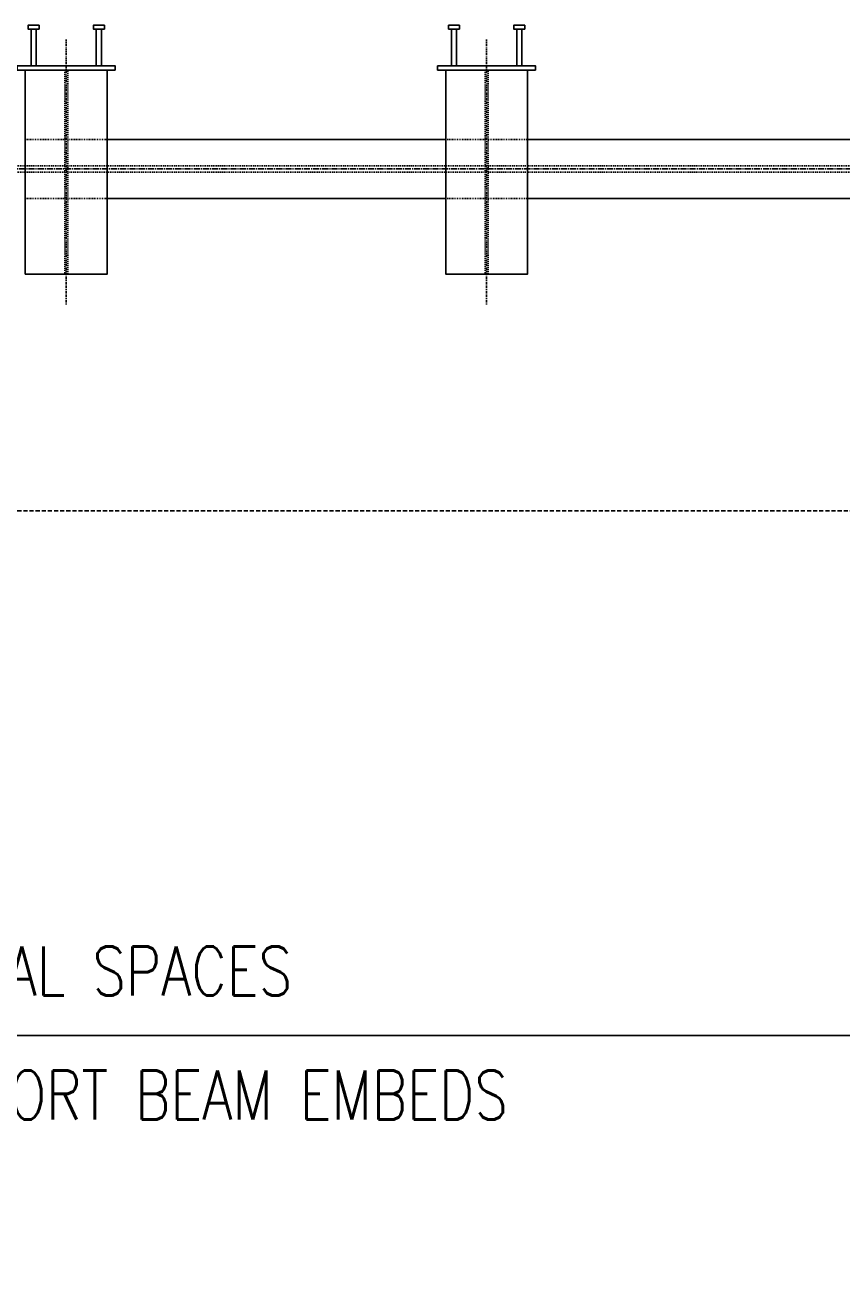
# Model space of a CAD drawing. Header units: inches. Extents: x 765 to 9567, y -1131 to -304.
# Tile 8 of 31: x 5384 to 5484, y -1131 to -975. Entities that reach past the tile are written whole.
import ezdxf

# ---------------------------------------------------------------- set-up
doc = ezdxf.new("R2010")
doc.units = ezdxf.units.IN
doc.header["$MEASUREMENT"] = 0
doc.header["$PDMODE"] = 2
for name, pattern in [('Center 1_4_', [0.53125, 0.25, -0.09375, 0.09375, -0.09375]), ('CENTER2', [1.125, 0.75, -0.125, 0.125, -0.125]), ('Dash', [0.25, 0.125, -0.125]), ('DASHED', [0.75, 0.5, -0.25]), ('HIDDEN2', [0.1875, 0.125, -0.0625]), ('HIDDEN4', [0.09375, 0.0625, -0.03125])]:
    doc.linetypes.add(name, pattern=pattern)
doc.layers.get('Defpoints').update_dxf_attribs({"color": 243})
for name, color, linetype in [('S-ANNO-CNTR', 1, 'CENTER2'), ('S-ANNO-DIMS', 1, 'Continuous'), ('S-BEAM', 10, 'Continuous'), ('S-BEAM-HDLN', 1, 'Dash'), ('S-DETL-CNTR', 1, 'Center 1_4_'), ('S-DETL-LIGHT', 2, 'Continuous'), ('S-DETL-MBND-HIDE', 1, 'HIDDEN2'), ('S-DETL-MBND2', 2, 'Continuous')]:
    doc.layers.add(name, color=color, linetype=linetype)
doc.styles.add('Annotative', font='romans.shx', dxfattribs={"width": 0.8, "height": 0.125})
doc.dimstyles.new('Annotative', dxfattribs={"dimscale": 0, "dimtxt": 0.125, "dimasz": 0.125, "dimexe": 0.179688, "dimexo": 0.0625, "dimgap": 0.09, "dimtad": 1, "dimdec": 3, "dimzin": 3, "dimdsep": 46, "dimlunit": 4, "dimtxsty": 'Annotative', "dimcen": 0.09, "dimclrt": 2, "dimazin": 2, "dimtfac": 1, "dimtdec": 3, "dimtmove": 1, "dimatfit": 3, "dimfxl": 1, "dimtfill": 1, "dimfrac": 2, "dimtolj": 1, "dimtzin": 0, "dimarcsym": 0})

# ---------------------------------------------------------------- blocks, each defined once
blk = doc.blocks.new('*D23')
at = {"layer": 'Defpoints', "color": 0, "transparency": 16777216}
for p in [(5234.72, -1009.69), (5543.72, -1009.69), (5234.72, -1099.24)]:
    blk.add_point(p, dxfattribs=at)
at = {"layer": 'S-ANNO-DIMS', "color": 0, "lineweight": -2, "transparency": 16777216}
for p, q in [((5234.72, -1012.69), (5234.72, -1107.86)), ((5543.72, -1012.69), (5543.72, -1107.86)), ((5537.72, -1099.24), (5240.72, -1099.24))]:
    blk.add_line(p, q, dxfattribs=at)
at = {"layer": 'S-ANNO-DIMS', "color": 0, "transparency": 16777216}
for points in [[(5240.72, -1098.24), (5240.72, -1100.24), (5234.72, -1099.24)], [(5537.72, -1098.24), (5537.72, -1100.24), (5543.72, -1099.24)]]:
    blk.add_solid(points, dxfattribs=at)
at = {"layer": 'S-ANNO-DIMS', "color": 2, "transparency": 16777216, "insert": (5389.22, -1091.63), "char_height": 6, "attachment_point": 5, "style": 'Annotative', "bg_fill": 3, "box_fill_scale": 1.25, "bg_fill_color": 256, "bg_fill_true_color": 13158600, "bg_fill_transparency": 0}
blk.add_mtext('\\A1;6 EQUAL SPACES', dxfattribs=at)
at = {"layer": 'S-ANNO-DIMS', "color": 2, "transparency": 16777216, "insert": (5389.22, -1106.56), "char_height": 6, "attachment_point": 5, "style": 'Annotative', "bg_fill": 3, "box_fill_scale": 1.25, "bg_fill_color": 256, "bg_fill_true_color": 13158600, "bg_fill_transparency": 0}
blk.add_mtext('\\A1;@ DOOR SUPPORT BEAM EMBEDS', dxfattribs=at)

msp = doc.modelspace()

# ---------------------------------------------------------------- linework, layer by layer
at = {"layer": 'S-ANNO-CNTR'}
msp.add_line((4859.2005, -993.0604), (5579.7226, -993.0604), dxfattribs=at)
at = {"layer": 'S-BEAM'}
for points in [[(5394.2305, -980.9383), (5384.2005, -980.9383), (5384.2005, -1005.9383), (5394.2305, -1005.9383)], [(5445.7305, -980.9383), (5435.7005, -980.9383), (5435.7005, -1005.9383), (5445.7305, -1005.9383)]]:
    msp.add_lwpolyline(points, close=True, dxfattribs=at)
at = {"layer": 'S-BEAM-HDLN'}
for points in [[(5389.4005, -1005.9383), (5389.4005, -980.9383), (5389.0305, -980.9383), (5389.0305, -1005.9383)], [(5440.9005, -1005.9383), (5440.9005, -980.9383), (5440.5305, -980.9383), (5440.5305, -1005.9383)]]:
    msp.add_lwpolyline(points, close=True, dxfattribs=at)
at = {"layer": 'S-DETL-CNTR'}
for p, q in [((5389.2155, -977.1883), (5389.2155, -1009.6883)), ((5440.7155, -977.1883), (5440.7155, -1009.6883))]:
    msp.add_line(p, q, dxfattribs=at)
at = {"layer": 'S-DETL-LIGHT'}
for points in [[(5385.8848, -975.9265), (5385.8848, -975.4541), (5384.5462, -975.4541), (5384.5462, -975.9265)], [(5393.8848, -975.9265), (5393.8848, -975.4541), (5392.5462, -975.4541), (5392.5462, -975.9265)], [(5437.3848, -975.9265), (5437.3848, -975.4541), (5436.0462, -975.4541), (5436.0462, -975.9265)], [(5445.3848, -975.9265), (5445.3848, -975.4541), (5444.0462, -975.4541), (5444.0462, -975.9265)], [(5395.2155, -980.9383), (5395.2155, -980.4383), (5383.2155, -980.4383), (5383.2155, -980.9383)], [(5446.7155, -980.9383), (5446.7155, -980.4383), (5434.7155, -980.4383), (5434.7155, -980.9383)]]:
    msp.add_lwpolyline(points, close=True, dxfattribs=at)
for points in [[(5384.9006, -975.9265), (5384.9006, -980.4383)], [(5385.5305, -980.4383), (5385.5305, -975.9265)], [(5392.9006, -975.9265), (5392.9006, -980.4383)], [(5393.5305, -980.4383), (5393.5305, -975.9265)], [(5436.4006, -975.9265), (5436.4006, -980.4383)], [(5437.0305, -980.4383), (5437.0305, -975.9265)], [(5444.4006, -975.9265), (5444.4006, -980.4383)], [(5445.0305, -980.4383), (5445.0305, -975.9265)]]:
    msp.add_lwpolyline(points, dxfattribs=at)
at = {"layer": 'S-DETL-MBND-HIDE', "linetype": 'HIDDEN4'}
for p, q in [((5384.2005, -989.4383), (5394.2305, -989.4383)), ((5435.7005, -989.4383), (5445.7305, -989.4383)), ((5384.2005, -996.6824), (5394.2305, -996.6824)), ((5435.7005, -996.6824), (5445.7305, -996.6824))]:
    msp.add_line(p, q, dxfattribs=at)
at = {"layer": 'S-DETL-MBND-HIDE'}
for p, q in [((4862.2005, -992.6863), (5576.7226, -992.6863)), ((4862.2005, -993.4344), (5576.7226, -993.4344))]:
    msp.add_line(p, q, dxfattribs=at)
at = {"layer": 'S-DETL-MBND2'}
for p, q in [((5394.2305, -989.4383), (5435.7005, -989.4383)), ((5445.7305, -989.4383), (5487.2005, -989.4383)), ((5435.7005, -996.6824), (5394.2305, -996.6824)), ((5487.2005, -996.6824), (5445.7305, -996.6824))]:
    msp.add_line(p, q, dxfattribs=at)

# ---------------------------------------------------------------- next in the draw order: dimensions: what is measured, and where the dimension line sits
at = {"layer": 'S-ANNO-DIMS'}
dim = msp.add_linear_dim(base=(5234.7155, -1099.2388), p1=(5543.7155, -1009.6883), p2=(5234.7155, -1009.6883), angle=0, text='6 EQUAL SPACES\\X@ DOOR SUPPORT BEAM EMBEDS', dimstyle='Annotative', override={"dimpost": '\\X'}, dxfattribs=at)
dim.commit()
dim.dimension.update_dxf_attribs({"geometry": '*D23', "text_midpoint": (5389.2155, -1099.2388)})

# ---------------------------------------------------------------- next in the draw order: linework, layer by layer
at = {"layer": 'S-DETL-MBND-HIDE', "linetype": 'DASHED'}
msp.add_lwpolyline([(4871.7155, -980.9383), (4871.7155, -1034.9383), (5633.7155, -1034.9383), (5633.7155, -980.9383)], dxfattribs=at)

doc.saveas('drawing.dxf')
